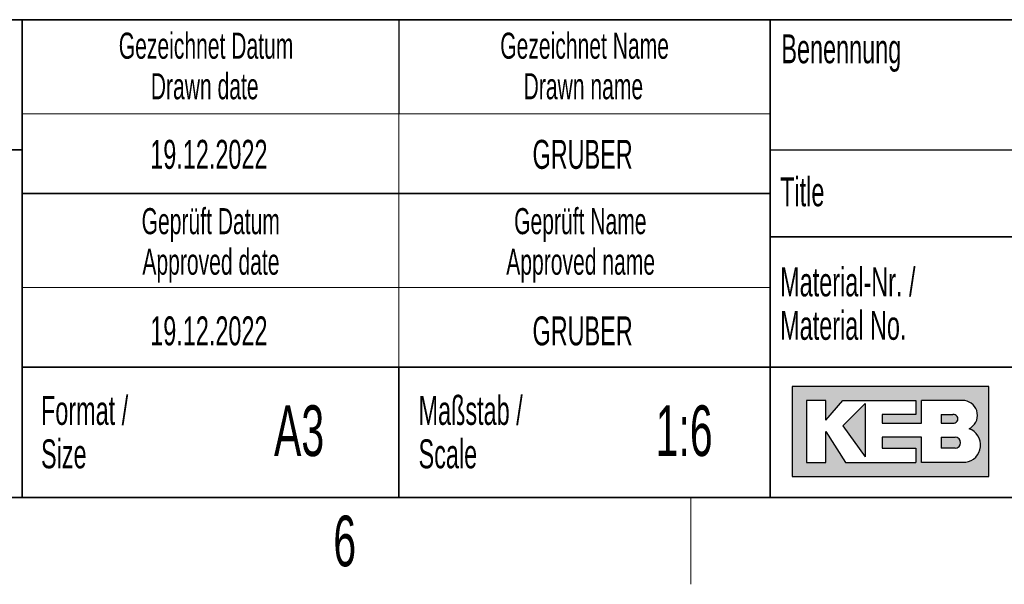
# Model space of a CAD drawing. Header units: millimetres. Extents: x 5 to 418, y 2 to 292.
# Tile 60 of 85: x 266 to 334, y 6 to 45. Entities that reach past the tile are written whole.
import ezdxf

# ---------------------------------------------------------------- set-up
doc = ezdxf.new("R2010")
doc.units = ezdxf.units.MM
doc.layers.add('SLD-0', color=7, linetype='Continuous')
doc.styles.add('SLDTEXTSTYLE0', font='TXT', dxfattribs={"width": 0.605})

msp = doc.modelspace()

# ---------------------------------------------------------------- hatches: boundary and pattern name
at = {"linetype": 'Continuous'}
h = msp.add_hatch(color=7, dxfattribs=at)
h.paths.add_polyline_path([(319.519086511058, 13.45626988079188), (333.083981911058, 13.45626988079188), (333.083981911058, 19.65736492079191), (319.519086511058, 19.65736492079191)], flags=0)
edge = h.paths.add_edge_path(flags=0)
edge.add_arc((331.3188604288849, 15.61738520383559), 1.20464082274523, -81.72003226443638, 70.1709600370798, ccw=False)
edge.add_line((331.4923410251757, 14.42530131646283), (331.480008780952, 14.42519098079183))
edge.add_line((331.480008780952, 14.42519098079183), (328.4331606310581, 14.42519098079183))
edge.add_line((328.4331606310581, 14.42519098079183), (328.4331606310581, 16.16924896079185))
edge.add_line((328.4331606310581, 16.16924896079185), (325.7201815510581, 16.16924896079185))
edge.add_line((325.7201815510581, 16.16924896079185), (325.7201815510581, 15.39411208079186))
edge.add_line((325.7201815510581, 15.39411208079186), (328.0455921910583, 15.39411208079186))
edge.add_line((328.0455921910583, 15.39411208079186), (328.0455921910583, 14.42519098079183))
edge.add_line((328.0455921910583, 14.42519098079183), (323.2009866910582, 14.42519098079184))
edge.add_line((323.2009866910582, 14.42519098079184), (321.8444971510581, 16.55681740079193))
edge.add_line((321.8444971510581, 16.55681740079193), (321.8444971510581, 14.42519098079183))
edge.add_line((321.8444971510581, 14.42519098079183), (320.4880076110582, 14.42519098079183))
edge.add_line((320.4880076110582, 14.42519098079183), (320.4880076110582, 18.68844382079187))
edge.add_line((320.4880076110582, 18.68844382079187), (321.8444971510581, 18.68844382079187))
edge.add_line((321.8444971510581, 18.68844382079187), (321.8444971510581, 17.33195428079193))
edge.add_line((321.8444971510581, 17.33195428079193), (323.0072024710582, 18.68844382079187))
edge.add_line((323.0072024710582, 18.68844382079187), (328.0455921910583, 18.68844382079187))
edge.add_line((328.0455921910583, 18.68844382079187), (328.0455921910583, 17.71952272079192))
edge.add_line((328.0455921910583, 17.71952272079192), (325.7201815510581, 17.71952272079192))
edge.add_line((325.7201815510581, 17.71952272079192), (325.7201815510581, 17.13817006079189))
edge.add_line((325.7201815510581, 17.13817006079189), (328.4331606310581, 17.13817006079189))
edge.add_line((328.4331606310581, 17.13817006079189), (328.4331606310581, 18.68844382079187))
edge.add_line((328.4331606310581, 18.68844382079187), (331.4242487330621, 18.68844382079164))
edge.add_line((331.4242487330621, 18.68844382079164), (331.4256482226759, 18.68844382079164))
edge.add_line((331.4256482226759, 18.68844382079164), (331.4259454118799, 18.68845828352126))
edge.add_arc((331.2860949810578, 17.67430640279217), 1.023749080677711, -64.45894120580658, 82.14849338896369, ccw=False)
msp.add_hatch(color=7, dxfattribs=at).paths.add_polyline_path([(324.5574762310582, 14.81275942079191), (324.557476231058, 18.49465960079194), (323.0072024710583, 16.94438584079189)], flags=0)
h = msp.add_hatch(color=7, dxfattribs=at)
edge = h.paths.add_edge_path(flags=0)
edge.add_line((329.7896501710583, 17.13817006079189), (330.6013652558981, 17.13817006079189))
edge.add_arc((330.6568434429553, 17.42884639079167), 0.2959232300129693, 259.1945394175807, 460.8054605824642)
edge.add_line((330.6013652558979, 17.71952272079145), (329.7896501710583, 17.71952272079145))
edge.add_line((329.7896501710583, 17.71952272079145), (329.7896501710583, 17.13817006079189))
h = msp.add_hatch(color=7, dxfattribs=at)
edge = h.paths.add_edge_path(flags=0)
edge.add_line((329.7896501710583, 15.39411208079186), (330.7588584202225, 15.39411208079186))
edge.add_arc((330.7588584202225, 15.78168052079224), 0.3875684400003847, 270.0000000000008, 450.0000000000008)
edge.add_line((330.7588584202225, 16.16924896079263), (330.7386620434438, 16.16924896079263))
edge.add_line((330.7386620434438, 16.16924896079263), (329.7896501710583, 16.16924896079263))
edge.add_line((329.7896501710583, 16.16924896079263), (329.7896501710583, 15.39411208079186))

# ---------------------------------------------------------------- linework, layer by layer
at = {"layer": 'SLD-0', "lineweight": 35}
for p, q in [((225.616731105, 45), (266.3304509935, 45)), ((266.3304509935, 12), (266.3304509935, 45)), ((266.3304509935, 45), (266.3304509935, 12)), ((318, 45), (266.3304509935, 45)), ((318, 45), (318, 12)), ((318, 45), (318, 40.1053465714)), ((318, 45), (408, 45)), ((318, 45), (318, 12)), ((225.616731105, 36), (266.3304509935, 36)), ((266.3304509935, 33), (318, 33)), ((408, 30), (318, 30)), ((266.3304509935, 21), (318, 21)), ((292.3304509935, 21), (292.3304509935, 12)), ((318, 21), (390, 21)), ((26, 12), (408, 12)), ((225.616731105, 12), (266.3304509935, 12)), ((266.3304509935, 12), (318, 12)), ((408, 12), (318, 12))]:
    msp.add_line(p, q, dxfattribs=at)
at = {"layer": 'SLD-0'}
for p, q in [((292.3304509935, 45), (292.3304509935, 38.5)), ((318, 36), (408, 36)), ((331.4242487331, 18.6884438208), (331.4256482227, 18.6884438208)), ((331.4256482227, 18.6884438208), (331.4259454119, 18.6884582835)), ((331.480008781, 14.4251909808), (331.4923410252, 14.4253013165))]:
    msp.add_line(p, q, dxfattribs=at)
at = {"layer": 'SLD-0', "lineweight": 18}
for p, q in [((266.3304509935, 38.5), (318, 38.5)), ((292.3304509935, 38.5), (292.3304509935, 33)), ((292.3304509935, 33), (292.3304509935, 26.5)), ((266.3304509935, 26.5), (318, 26.5)), ((292.3304509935, 26.5), (292.3304509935, 21)), ((312.5, 6), (312.5, 12))]:
    msp.add_line(p, q, dxfattribs=at)
at = {"layer": 'SLD-0', "linetype": 'Continuous'}
for p, q in [((333.0839819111, 19.6573649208), (319.5190865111, 19.6573649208)), ((319.5190865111, 19.6573649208), (319.5190865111, 13.4562698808)), ((333.0839819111, 13.4562698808), (333.0839819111, 19.6573649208)), ((321.8444971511, 18.6884438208), (320.4880076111, 18.6884438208)), ((320.4880076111, 18.6884438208), (320.4880076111, 14.4251909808)), ((321.8444971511, 17.3319542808), (323.0072024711, 18.6884438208)), ((321.8444971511, 17.3319542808), (321.8444971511, 18.6884438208)), ((323.0072024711, 18.6884438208), (328.0455921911, 18.6884438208)), ((324.5574762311, 18.4946596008), (323.0072024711, 16.9443858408)), ((324.5574762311, 18.4946596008), (324.5574762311, 14.8127594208)), ((328.0455921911, 18.6884438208), (328.0455921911, 17.7195227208)), ((331.4242487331, 18.6884438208), (328.4331606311, 18.6884438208)), ((328.4331606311, 17.1381700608), (328.4331606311, 18.6884438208)), ((331.4242487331, 18.6884438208), (331.4256482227, 18.6884438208)), ((331.4256482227, 18.6884438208), (331.4259454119, 18.6884582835)), ((325.7201815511, 17.7195227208), (325.7201815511, 17.1381700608)), ((328.0455921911, 17.7195227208), (325.7201815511, 17.7195227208)), ((329.7896501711, 17.7195227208), (330.6013652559, 17.7195227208)), ((329.7896501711, 17.7195227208), (329.7896501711, 17.1381700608)), ((325.7201815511, 17.1381700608), (328.4331606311, 17.1381700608)), ((329.7896501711, 17.1381700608), (330.6013652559, 17.1381700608)), ((321.8444971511, 14.4251909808), (321.8444971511, 16.5568174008)), ((321.8444971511, 16.5568174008), (323.2009866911, 14.4251909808)), ((323.0072024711, 16.9443858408), (324.5574762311, 14.8127594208)), ((325.7201815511, 16.1692489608), (325.7201815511, 15.3941120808)), ((328.4331606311, 16.1692489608), (325.7201815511, 16.1692489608)), ((328.4331606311, 14.4251909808), (328.4331606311, 16.1692489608)), ((329.7896501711, 16.1692489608), (330.7588584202, 16.1692489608)), ((329.7896501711, 16.1692489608), (329.7896501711, 15.3941120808)), ((330.7386620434, 16.1692489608), (330.7588584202, 16.1692489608)), ((325.7201815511, 15.3941120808), (328.0455921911, 15.3941120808)), ((328.0455921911, 15.3941120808), (328.0455921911, 14.4251909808)), ((330.7588584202, 15.3941120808), (329.7896501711, 15.3941120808)), ((320.4880076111, 14.4251909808), (321.8444971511, 14.4251909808)), ((323.2009866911, 14.4251909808), (328.0455921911, 14.4251909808)), ((331.480008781, 14.4251909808), (328.4331606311, 14.4251909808)), ((331.480008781, 14.4251909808), (331.4923410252, 14.4253013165)), ((319.5190865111, 13.4562698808), (333.0839819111, 13.4562698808))]:
    msp.add_line(p, q, dxfattribs=at)
for centre, radius, start, end in [((331.2860949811, 17.6743064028), 1.023749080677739, 295.5410587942, 82.148493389), ((330.656843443, 17.4288463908), 0.2959232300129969, 259.1945394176, 100.8054605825), ((331.3188604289, 15.6173852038), 1.204640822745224, 278.2799677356, 70.1709600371), ((330.7588584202, 15.7816805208), 0.3875684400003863, 270, 90)]:
    msp.add_arc(centre, radius, start, end, dxfattribs=at)

# ---------------------------------------------------------------- texts
at = {"layer": 'SLD-0', "style": 'SLDTEXTSTYLE0'}
for s, insert, char_height, attachment_point in [('Gezeichnet Datum', (279.0254468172, 44.103942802), 1.8, 2), ('Gezeichnet Name', (305.1708434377, 44.1039425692), 1.8, 2), ('Benennung', (318.7636716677, 43.9908879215), 2, 1), ('Drawn date', (278.9302899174, 41.3039429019), 1.8, 2), ('Drawn name', (305.0870934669, 41.303942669), 1.8, 2), ('19.12.2022', (279.2203041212, 36.6989570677), 2, 2), ('GRUBER', (305.0347663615, 36.6989570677), 2, 2), ('Title', (318.6797653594, 34.1107265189), 2, 1), ('Geprüft Datum', (279.349366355, 31.9851255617), 1.8, 2), ('Geprüft Name', (304.8761939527, 31.9851255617), 1.8, 2), ('Approved date', (279.3620221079, 29.1851256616), 1.8, 2), ('Approved name', (304.900256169, 29.1851256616), 1.8, 2), ('Material-Nr. /', (318.6797653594, 27.8878268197), 2, 1), ('19.12.2022', (279.2203041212, 24.5048723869), 2, 2), ('GRUBER', (305.0347663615, 24.5048723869), 2, 2), ('Material No.', (318.6797653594, 24.8878267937), 2, 1), ('Format /', (267.6250939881, 19.0115942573), 2, 1), ('Maßstab /', (293.7028556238, 19.0115944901), 2, 1), ('A3', (285.4514616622, 18.3608999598), 3.5, 2), ('1:6', (312.0470038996, 18.3609001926), 3.5, 2), ('Size', (267.6250939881, 16.0115942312), 2, 1), ('Scale', (293.7028556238, 16.011594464), 2, 1), ('6', (288.6027123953, 10.7429955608), 3.5, 2)]:
    msp.add_mtext(s, dxfattribs=dict(at, insert=insert, char_height=char_height, attachment_point=attachment_point))

doc.saveas('drawing.dxf')
